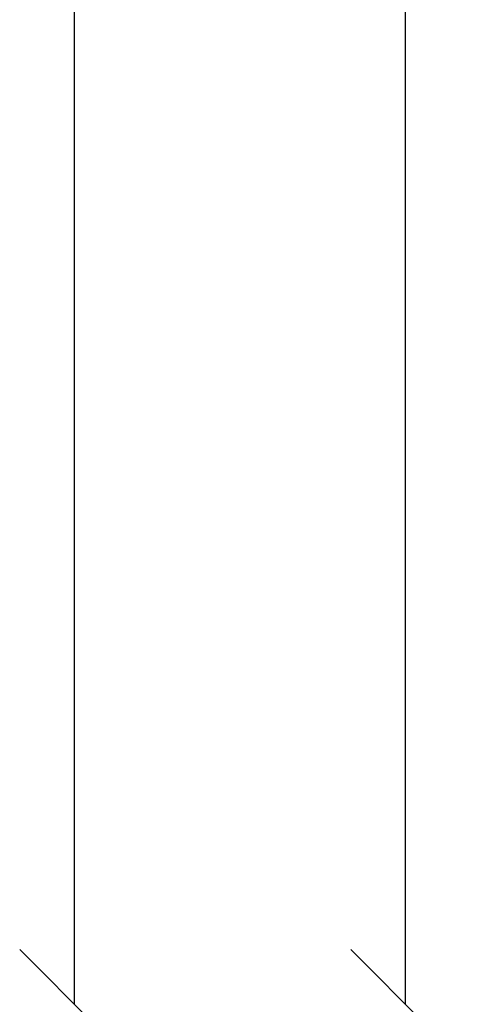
# Model space of a CAD drawing. Header units: metres. Extents: x 69 to 122.5, y -21.4 to -4.6.
# Tile 116 of 250: x 77.743 to 77.923, y -15.211 to -14.807. Entities that reach past the tile are written whole.
import ezdxf

# ---------------------------------------------------------------- set-up
doc = ezdxf.new("R2010")
doc.units = ezdxf.units.M
doc.header["$LTSCALE"] = 0.02
doc.layers.get('0').update_dxf_attribs({"lineweight": 25})
doc.layers.add('032_Metallarbeiten-Bemassung 1_20', color=7, linetype='Continuous', lineweight=9)

msp = doc.modelspace()

# ---------------------------------------------------------------- linework, layer by layer
at = {"color": 0, "linetype": 'ByBlock', "lineweight": -2}
for p, q in [((77.76514, -15.21092), (77.76514, -15.16602)), ((77.90079, -15.21092), (77.90079, -15.16602))]:
    msp.add_line(p, q, dxfattribs=at)
at = {"color": 0, "linetype": 'Continuous', "lineweight": 15}
for p, q in [((77.78759, -15.23337), (77.74269, -15.18846)), ((77.92324, -15.23337), (77.87834, -15.18846))]:
    msp.add_line(p, q, dxfattribs=at)
at = {"layer": '032_Metallarbeiten-Bemassung 1_20', "color": 0, "lineweight": -2}
for p, q in [((77.90079, -15.16602), (77.90079, -12.25581)), ((77.76514, -15.16602), (77.76514, -12.3163))]:
    msp.add_line(p, q, dxfattribs=at)

doc.saveas('drawing.dxf')
